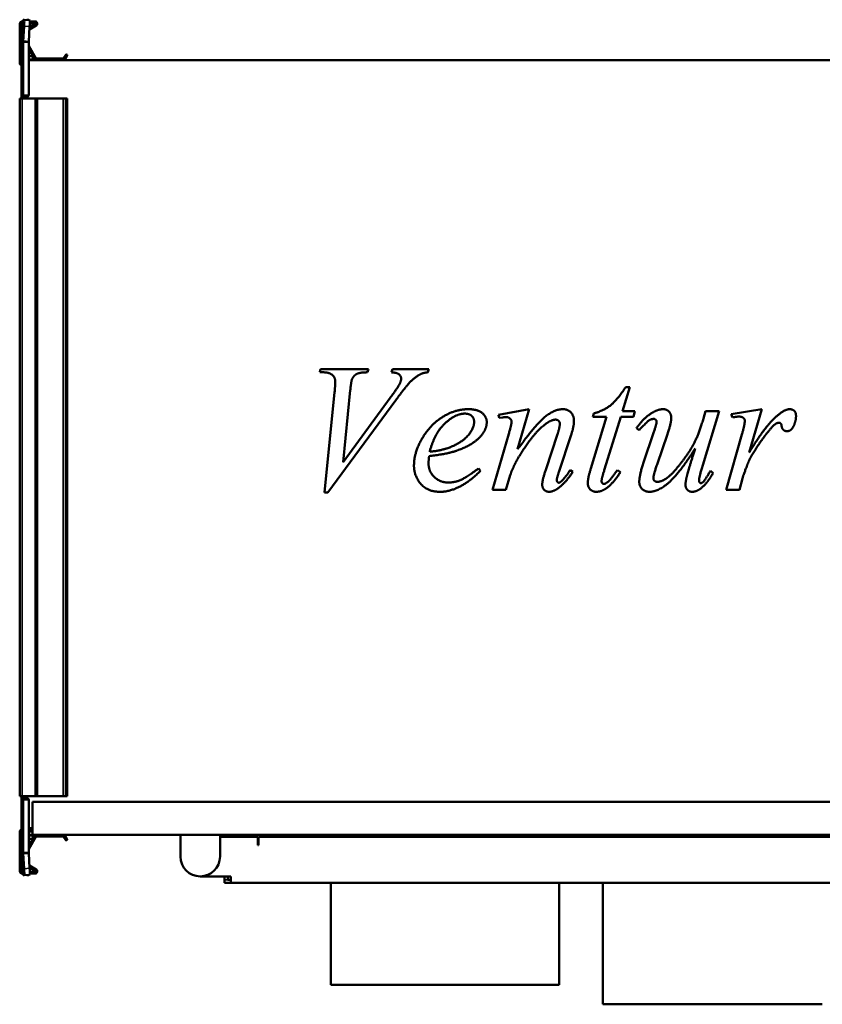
# Model space of a CAD drawing. Header units: millimetres. Extents: x 268 to 992, y 221 to 670.
# Tile 1 of 2: x 268 to 634, y 221 to 670. Entities that reach past the tile are written whole.
import ezdxf

# ---------------------------------------------------------------- set-up
doc = ezdxf.new("R2010")
doc.units = ezdxf.units.MM
doc.header["$LTSCALE"] = 3
doc.layers.add('Widoczne (ISO)', color=7, linetype='Continuous', lineweight=50)
doc.layers.add('Widoczne wąskie (ISO)', color=7, linetype='Continuous', lineweight=35)

msp = doc.modelspace()

# ---------------------------------------------------------------- linework, layer by layer
at = {"layer": 'Widoczne (ISO)'}
for p, q in [((269.4, 669.11), (269.8, 669.11)), ((269.8, 659.73), (269.8, 669.81)), ((269.81, 669.89), (270.24, 669.88)), ((270.24, 669.88), (272.73, 669.73)), ((271.42, 669.81), (272.3, 669.81)), ((272.8, 669.11), (275.2, 669.11)), ((268.2, 650.11), (268.2, 667.91)), ((269, 656.31), (269, 668.31)), ((269, 668.31), (269.3, 668.31)), ((269.8, 668.31), (269.3, 668.31)), ((270.24, 666.88), (269.81, 659.97)), ((272.3, 659.81), (272.73, 666.73)), ((275.7, 667.24), (272.65, 665.48)), ((272.71, 666.44), (275.3, 667.93)), ((275.2, 668.31), (272.8, 668.31)), ((269.8, 659.73), (269.8, 635.51)), ((271.2, 659.73), (269.8, 659.73)), ((269.81, 659.97), (271.2, 659.88)), ((271.2, 659.88), (272.3, 659.81)), ((272.3, 659.73), (271.2, 659.73)), ((272.3, 635.52), (272.3, 659.73)), ((269, 655.81), (269, 656.31)), ((269, 652.75), (269, 655.81)), ((269, 655.81), (269.3, 655.81)), ((269.72, 655.57), (269.8, 655.8)), ((274.9, 651.91), (272.3, 656.41)), ((272.33, 657.97), (275.59, 652.31)), ((269.06, 652.73), (269, 652.75)), ((269, 651.51), (269, 651.41)), ((269.07, 651.41), (269, 651.41)), ((269, 651.41), (269, 648.41)), ((269.06, 652.69), (269.06, 652.7)), ((272.3, 653.31), (273.4, 653.31)), ((273.4, 651.71), (272.3, 651.71)), ((987.7, 651.41), (272.3, 651.41)), ((275.77, 652.21), (288.06, 652.21)), ((288.24, 652.31), (289.18, 653.93)), ((289.87, 653.53), (288.93, 651.91)), ((289.45, 654.01), (289.8, 653.81)), ((269, 635.31), (269, 648.41)), ((269.06, 635.51), (269.06, 648.31)), ((269.4, 633.91), (268.2, 633.91)), ((268.2, 633.91), (268.2, 315.91)), ((269, 634.81), (269, 635.31)), ((269, 635.31), (269.3, 635.31)), ((269, 634.81), (269, 633.91)), ((269, 634.81), (269.3, 634.81)), ((269.8, 635.31), (269.3, 635.31)), ((269.4, 633.91), (275.2, 633.91)), ((269.8, 634.81), (269.8, 635.51)), ((269.8, 634.81), (271.5, 634.81)), ((271.5, 634.82), (271.5, 634.81)), ((271.5, 634.82), (271.6, 634.82)), ((271.5, 633.91), (271.5, 634.81)), ((276.2, 633.91), (275.2, 633.91)), ((276.2, 633.91), (288.06, 633.91)), ((276.2, 633.91), (276.2, 315.91)), ((288.06, 633.91), (288.24, 633.91)), ((288.24, 633.91), (289.18, 633.91)), ((289.45, 633.91), (289.18, 633.91)), ((289.45, 633.91), (289.8, 633.91)), ((289.9, 633.91), (289.8, 633.91)), ((289.9, 633.91), (289.9, 315.91)), ((404.94, 509.17), (405.35, 510.65)), ((406.43, 509.17), (404.94, 509.17)), ((405.35, 510.65), (427.1, 510.65)), ((427.1, 510.65), (426.65, 509.17)), ((437.66, 509.17), (438.15, 510.65)), ((438.15, 510.65), (454.64, 510.65)), ((454.64, 510.65), (454.24, 509.17)), ((407.19, 454.39), (411.73, 500.18)), ((418.87, 500.99), (415.59, 468.19)), ((546.22, 502.47), (542.94, 491.42)), ((544.42, 502.47), (546.22, 502.47)), ((439.63, 496.5), (408.67, 454.39)), ((415.59, 468.19), (437.07, 497.49)), ((486.41, 489.85), (500.39, 492.36)), ((486.77, 488.36), (486.41, 489.85)), ((500.39, 492.36), (495.13, 474.08)), ((529.41, 488.81), (529.82, 490.43)), ((542.94, 491.42), (548.56, 491.42)), ((548.56, 491.42), (547.88, 488.81)), ((586.93, 491.42), (579.52, 466.89)), ((579.83, 488.05), (580.77, 491.42)), ((580.77, 491.42), (586.93, 491.42)), ((592.5, 490.12), (606.39, 492.36)), ((593.04, 488.63), (592.5, 490.12)), ((606.39, 492.36), (600.73, 472.64)), ((488.25, 488.59), (486.77, 488.36)), ((528.52, 465.36), (535.61, 488.81)), ((535.61, 488.81), (529.41, 488.81)), ((542.13, 488.81), (534.76, 464.95)), ((547.88, 488.81), (542.13, 488.81)), ((483.76, 455.65), (491.08, 481.09)), ((507.94, 464.73), (513.33, 481.04)), ((519.53, 480.64), (513.91, 463.7)), ((550.53, 482.79), (549.27, 483.69)), ((552.73, 468.59), (556.96, 481.13)), ((563.29, 480.55), (558.85, 467.61)), ((590.12, 455.65), (597.35, 480.86)), ((477.38, 465.4), (478.19, 464.23)), ((491.8, 462.35), (489.83, 455.65)), ((519.03, 464.5), (520.29, 463.74)), ((540.65, 464.64), (542, 463.65)), ((582.98, 464.19), (584.19, 463.25)), ((597.62, 460.77), (596.32, 455.65)), ((408.67, 454.39), (407.19, 454.39)), ((489.83, 455.65), (483.76, 455.65)), ((596.32, 455.65), (590.12, 455.65)), ((269.4, 315.91), (268.2, 315.91)), ((269, 315.91), (269, 315.01)), ((269, 314.51), (269, 315.01)), ((269, 315.01), (269.3, 315.01)), ((269, 301.41), (269, 314.51)), ((269, 314.51), (269.3, 314.51)), ((269.06, 301.51), (269.06, 314.31)), ((269.3, 314.51), (269.8, 314.51)), ((269.4, 315.91), (275.2, 315.91)), ((269.8, 314.31), (269.8, 315.01)), ((271.5, 315.01), (269.8, 315.01)), ((269.8, 314.31), (269.8, 290.08)), ((271.5, 315.01), (271.5, 315.91)), ((271.5, 315.01), (271.5, 315)), ((271.6, 315), (271.5, 315)), ((272.3, 290.08), (272.3, 314.3)), ((276.2, 315.91), (275.2, 315.91)), ((276.2, 315.91), (288.06, 315.91)), ((288.06, 315.91), (288.24, 315.91)), ((288.24, 315.91), (289.18, 315.91)), ((289.45, 315.91), (289.18, 315.91)), ((289.45, 315.91), (289.8, 315.91)), ((289.9, 315.91), (289.8, 315.91)), ((274, 313.41), (986, 313.41)), ((274, 313.41), (274, 298.41)), ((269.06, 301.41), (269, 301.41)), ((274, 301.41), (272.3, 301.41)), ((274, 300.71), (272.3, 300.71)), ((268.2, 299.71), (268.2, 281.91)), ((269, 299.91), (269.07, 299.91)), ((269, 299.91), (269, 298.41)), ((269.07, 298.41), (269, 298.41)), ((269, 298.31), (269, 298.41)), ((269, 297.07), (269.06, 297.09)), ((269, 294.01), (269, 297.07)), ((269.06, 297.12), (269.06, 297.12)), ((269.71, 298.41), (269.71, 298.41)), ((269.71, 298.11), (269.71, 298.11)), ((272.3, 299.91), (274, 299.91)), ((274, 298.41), (272.3, 298.41)), ((273.4, 298.11), (272.3, 298.11)), ((274.9, 297.91), (272.3, 293.4)), ((272.3, 296.51), (273.4, 296.51)), ((272.33, 291.85), (275.59, 297.51)), ((274, 298.41), (986, 298.41)), ((275.77, 297.61), (288.06, 297.61)), ((288.24, 297.51), (289.18, 295.88)), ((289.87, 296.28), (288.93, 297.91)), ((341.5, 298.41), (341.5, 296.91)), ((341.5, 288.41), (341.5, 296.91)), ((359.5, 296.91), (359.5, 298.41)), ((359.5, 297.41), (376.7, 297.41)), ((359.5, 296.91), (359.5, 288.41)), ((376.7, 293.66), (376.7, 297.41)), ((841, 297.41), (377, 297.41)), ((377, 294.41), (377, 297.41)), ((534, 297.41), (534, 298.41)), ((269, 293.51), (269, 294.01)), ((269, 294.01), (269.3, 294.01)), ((269, 281.51), (269, 293.51)), ((269.72, 294.24), (269.8, 294.02)), ((289.45, 295.81), (289.8, 296.01)), ((377, 293.66), (376.7, 293.66)), ((377, 294.41), (377, 293.66)), ((269.8, 280.01), (269.8, 290.08)), ((269.8, 290.08), (271.2, 290.08)), ((271.2, 289.93), (269.81, 289.85)), ((269.81, 289.85), (270.24, 282.93)), ((271.2, 290.08), (272.3, 290.08)), ((272.3, 290), (271.2, 289.93)), ((272.73, 283.09), (272.3, 290)), ((275.7, 282.57), (272.65, 284.33)), ((272.71, 283.38), (275.3, 281.88)), ((269, 281.51), (269.3, 281.51)), ((269.3, 281.51), (269.8, 281.51)), ((269.4, 280.71), (269.8, 280.71)), ((270.24, 279.93), (269.81, 279.92)), ((270.24, 279.93), (272.73, 280.09)), ((272.3, 280.01), (271.42, 280.01)), ((275.2, 281.51), (272.8, 281.51)), ((272.8, 280.71), (275.2, 280.71)), ((364.5, 279.41), (350.5, 279.41)), ((361.5, 279.41), (361.5, 276.41)), ((363, 279.41), (363, 277.91)), ((364.5, 276.41), (364.5, 279.41)), ((364.5, 276.41), (361.5, 276.41)), ((364.5, 277.91), (363, 277.91)), ((853.5, 276.41), (364.5, 276.41)), ((410, 229.91), (410, 276.41)), ((514, 229.91), (514, 276.41)), ((534, 221.11), (534, 276.41)), ((410, 229.91), (514, 229.91)), ((634, 221.11), (534, 221.11))]:
    msp.add_line(p, q, dxfattribs=at)
for centre, radius, start, end in [((269.4, 667.91), 1.2, 90, 180), ((275.2, 668.11), 1, 300, 90), ((275.2, 668.11), 0.2, 300, 90), ((281, 651.47), 12, 160, 174.1375), ((269.3, 656.31), 0.5, 270, 0), ((272.5, 658.07), 0.2, 180, 210), ((269.2, 651.51), 0.2, 128.8292, 180), ((273.4, 652.51), 0.8, 270, 90), ((275.77, 652.41), 1, 210, 270), ((275.77, 652.41), 0.2, 210, 270), ((288.06, 652.41), 0.2, 270, 330), ((288.06, 652.41), 1, 270, 330), ((289.35, 653.83), 0.2, 60, 150), ((289.7, 653.63), 0.2, 330, 60), ((269.2, 650.11), 1, 180, 258.463), ((269.3, 635.31), 0.5, 270, 0), ((271.6, 635.52), 0.7, 359.1815, 0), ((269.3, 314.51), 0.5, 0, 90), ((271.6, 314.3), 0.7, 0, 0.8185), ((269.2, 299.71), 1, 97.8694, 180), ((269.2, 298.31), 0.2, 180, 231.1445), ((281, 298.34), 12, 185.8625, 200), ((273.4, 297.31), 0.8, 270, 90), ((275.77, 297.41), 1, 90, 150), ((275.77, 297.41), 0.2, 90, 150), ((288.06, 297.41), 1, 30, 90), ((288.06, 297.41), 0.2, 30, 90), ((289.7, 296.18), 0.2, 300, 30), ((269.3, 293.51), 0.5, 0, 90), ((272.5, 291.75), 0.2, 150, 180), ((289.35, 295.98), 0.2, 210, 300), ((350.5, 288.41), 9, 180, 0), ((269.4, 281.91), 1.2, 180, 270), ((275.2, 281.71), 1, 270, 60), ((275.2, 281.71), 0.2, 270, 60)]:
    msp.add_arc(centre, radius, start, end, dxfattribs=at)
for centre, major_axis, start_param, end_param in [((270.05, 666.89), (0.19, 2.99), 4.714295, 6.285092), ((272.54, 666.73), (0.19, 2.99), 4.714295, 6.283185), ((270.05, 282.93), (0.19, -2.99), 6.281279, 7.852075), ((272.54, 283.08), (0.19, -2.99), 0, 1.56889)]:
    msp.add_ellipse(centre, major_axis=major_axis, ratio=0.061628, start_param=start_param, end_param=end_param, dxfattribs=at)
for points, knots in [([(269.81, 669.89), (269.81, 669.88), (269.8, 669.86), (269.8, 669.84), (269.8, 669.82), (269.8, 669.81)], [0, 0, 0, 0, 0.01249515, 0.01249515, 0.0249903, 0.0249903, 0.0249903, 0.0249903]), ([(272.3, 669.81), (272.3, 669.8), (272.3, 669.8), (272.3, 669.8), (272.3, 669.79), (272.3, 669.79), (272.3, 669.79), (272.3, 669.78), (272.3, 669.78), (272.3, 669.78), (272.3, 669.77), (272.3, 669.77), (272.3, 669.77), (272.3, 669.76), (272.3, 669.76), (272.3, 669.76), (272.3, 669.76), (272.3, 669.75), (272.3, 669.75)], [0, 0, 0, 0, 0.001501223, 0.001501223, 0.001501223, 0.00300249, 0.00300249, 0.00300249, 0.004503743, 0.004503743, 0.004503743, 0.006004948, 0.006004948, 0.006004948, 0.007506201, 0.007506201, 0.007506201, 0.00845921, 0.00845921, 0.00845921, 0.00845921]), ([(269.8, 659.73), (269.8, 659.77), (269.8, 659.81), (269.8, 659.89), (269.81, 659.93), (269.81, 659.97)], [0, 0, 0, 0, 0.01249515, 0.01249515, 0.0249903, 0.0249903, 0.0249903, 0.0249903]), ([(272.3, 659.81), (272.3, 659.81), (272.3, 659.81), (272.3, 659.8), (272.3, 659.8), (272.3, 659.79), (272.3, 659.79), (272.3, 659.79), (272.3, 659.78), (272.3, 659.78), (272.3, 659.77), (272.3, 659.77), (272.3, 659.77), (272.3, 659.76), (272.3, 659.76), (272.3, 659.76), (272.3, 659.75), (272.3, 659.75), (272.3, 659.74), (272.3, 659.74), (272.3, 659.74), (272.3, 659.73)], [0, 0, 0, 0, 0.00150122, 0.00150122, 0.00150122, 0.00300249, 0.00300249, 0.00300249, 0.00450374, 0.00450374, 0.00450374, 0.00600495, 0.00600495, 0.00600495, 0.0075062, 0.0075062, 0.0075062, 0.00900747, 0.00900747, 0.00900747, 0.01050869, 0.01050869, 0.01050869, 0.01050869]), ([(269.06, 652.69), (269.06, 652.69), (269.06, 652.69), (269.06, 652.69), (269.06, 652.69), (269.06, 652.69)], [0.00000127, 0.00000127, 0.00000127, 0.00000127, 0.0077936, 0.0077936, 0.01558592, 0.01558592, 0.01558592, 0.01558592]), ([(269.06, 652.69), (269.07, 652.67), (269.07, 652.57), (269.07, 652.19), (269.07, 651.91), (269.07, 651.2), (269.07, 650.78), (269.07, 649.89), (269.07, 649.43), (269.06, 648.96)], [0.0000002, 0.0000002, 0.0000002, 0.0000002, 0.138614, 0.138614, 0.2902546, 0.2902546, 0.4411619, 0.4411619, 0.5810662, 0.5810662, 0.5810662, 0.5810662]), ([(269.06, 648.81), (269.06, 648.83), (269.06, 648.86), (269.06, 648.91), (269.06, 648.94), (269.06, 648.96)], [-0.01558465, -0.01558465, -0.01558465, -0.01558465, -0.00779233, -0.00779233, 0, 0, 0, 0]), ([(269.06, 648.31), (269.06, 648.39), (269.06, 648.47), (269.06, 648.64), (269.06, 648.72), (269.06, 648.81)], [0, 0, 0, 0, 0.02497584, 0.02497584, 0.04995141, 0.04995141, 0.04995141, 0.04995141]), ([(271.6, 634.82), (271.62, 634.82), (271.63, 634.82), (271.66, 634.82), (271.67, 634.82), (271.71, 634.82), (271.73, 634.83), (271.8, 634.84), (271.85, 634.86), (271.98, 634.92), (272.08, 634.99), (272.2, 635.14), (272.24, 635.22), (272.28, 635.34), (272.29, 635.39), (272.3, 635.46), (272.3, 635.48), (272.3, 635.51)], [0.5164602, 0.5164602, 0.5164602, 0.5164602, 0.521665, 0.521665, 0.5268699, 0.5268699, 0.5372796, 0.5372796, 0.558099, 0.558099, 0.5997379, 0.5997379, 0.6260553, 0.6260553, 0.6392139, 0.6392139, 0.6464865, 0.6464865, 0.6464865, 0.6464865]), ([(272.3, 314.31), (272.3, 314.33), (272.3, 314.36), (272.29, 314.43), (272.28, 314.47), (272.24, 314.59), (272.2, 314.67), (272.08, 314.82), (271.98, 314.89), (271.85, 314.95), (271.8, 314.97), (271.73, 314.98), (271.71, 314.99), (271.67, 314.99), (271.66, 314.99), (271.63, 315), (271.62, 315), (271.6, 315)], [0.902894, 0.902894, 0.902894, 0.902894, 0.9101665, 0.9101665, 0.9233252, 0.9233252, 0.9496425, 0.9496425, 0.9912814, 0.9912814, 1.0121009, 1.0121009, 1.0225106, 1.0225106, 1.0277154, 1.0277154, 1.0329203, 1.0329203, 1.0329203, 1.0329203]), ([(269.06, 301.01), (269.06, 301.09), (269.06, 301.17), (269.06, 301.34), (269.06, 301.42), (269.06, 301.51)], [0.00000127, 0.00000127, 0.00000127, 0.00000127, 0.02497637, 0.02497637, 0.04995171, 0.04995171, 0.04995171, 0.04995171]), ([(269.06, 301.01), (269.06, 300.98), (269.06, 300.95), (269.06, 300.9), (269.06, 300.88), (269.06, 300.85)], [0.00000127, 0.00000127, 0.00000127, 0.00000127, 0.0077936, 0.0077936, 0.01558592, 0.01558592, 0.01558592, 0.01558592]), ([(269.06, 300.85), (269.07, 300.39), (269.07, 299.93), (269.07, 299.04), (269.07, 298.62), (269.07, 297.91), (269.07, 297.62), (269.07, 297.25), (269.07, 297.14), (269.06, 297.12)], [0.0000002, 0.0000002, 0.0000002, 0.0000002, 0.138614, 0.138614, 0.2902546, 0.2902546, 0.4411619, 0.4411619, 0.5810662, 0.5810662, 0.5810662, 0.5810662]), ([(269.06, 297.12), (269.06, 297.12), (269.06, 297.12), (269.06, 297.12), (269.06, 297.12), (269.06, 297.12)], [-0.01558465, -0.01558465, -0.01558465, -0.01558465, -0.00779233, -0.00779233, 0, 0, 0, 0]), ([(269.81, 289.85), (269.81, 289.89), (269.8, 289.92), (269.8, 290), (269.8, 290.04), (269.8, 290.08)], [0, 0, 0, 0, 0.01249515, 0.01249515, 0.0249903, 0.0249903, 0.0249903, 0.0249903]), ([(272.3, 290.08), (272.3, 290.08), (272.3, 290.07), (272.3, 290.07), (272.3, 290.07), (272.3, 290.06), (272.3, 290.06), (272.3, 290.05), (272.3, 290.05), (272.3, 290.05), (272.3, 290.04), (272.3, 290.04), (272.3, 290.04), (272.3, 290.03), (272.3, 290.03), (272.3, 290.02), (272.3, 290.02), (272.3, 290.02), (272.3, 290.01), (272.3, 290.01), (272.3, 290), (272.3, 290)], [0, 0, 0, 0, 0.00150122, 0.00150122, 0.00150122, 0.00300249, 0.00300249, 0.00300249, 0.00450374, 0.00450374, 0.00450374, 0.00600495, 0.00600495, 0.00600495, 0.0075062, 0.0075062, 0.0075062, 0.00900747, 0.00900747, 0.00900747, 0.01050869, 0.01050869, 0.01050869, 0.01050869]), ([(269.8, 280.01), (269.8, 279.99), (269.8, 279.98), (269.8, 279.95), (269.81, 279.94), (269.81, 279.92)], [0, 0, 0, 0, 0.01249515, 0.01249515, 0.0249903, 0.0249903, 0.0249903, 0.0249903]), ([(272.3, 280.06), (272.3, 280.06), (272.3, 280.06), (272.3, 280.06), (272.3, 280.05), (272.3, 280.05), (272.3, 280.05), (272.3, 280.04), (272.3, 280.04), (272.3, 280.04), (272.3, 280.03), (272.3, 280.03), (272.3, 280.03), (272.3, 280.02), (272.3, 280.02), (272.3, 280.02), (272.3, 280.01), (272.3, 280.01), (272.3, 280.01)], [0.002049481, 0.002049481, 0.002049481, 0.002049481, 0.00300249, 0.00300249, 0.00300249, 0.004503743, 0.004503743, 0.004503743, 0.006004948, 0.006004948, 0.006004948, 0.007506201, 0.007506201, 0.007506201, 0.009007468, 0.009007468, 0.009007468, 0.010508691, 0.010508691, 0.010508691, 0.010508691])]:
    msp.add_open_spline(points, degree=3, knots=knots, dxfattribs=at)
for points, degree in [([(269.07, 651.55), (269.07, 651.59), (269.07, 651.63), (269.07, 651.66)], 3), ([(269.06, 635.31), (269.06, 635.37), (269.06, 635.44), (269.06, 635.51)], 3), ([(412.04, 504.9), (412.04, 506.74), (409.35, 509.17), (406.43, 509.17)], 2), ([(426.65, 509.17), (423.1, 509.12), (420.49, 507.73), (419.68, 506.07)], 2), ([(442.06, 506.29), (442.06, 507.37), (440.22, 508.99), (437.66, 509.17)], 2), ([(451.09, 508.41), (448.85, 507.33), (444.44, 503.06), (439.63, 496.5)], 2), ([(454.24, 509.17), (452.26, 508.99), (451.09, 508.41)], 2), ([(411.73, 500.18), (412.04, 503.69), (412.04, 504.9)], 2), ([(419.68, 506.07), (419.28, 505.17), (418.87, 500.99)], 2), ([(437.07, 497.49), (440.58, 502.25), (441.48, 504.09)], 2), ([(441.48, 504.09), (442.06, 505.35), (442.06, 506.29)], 2), ([(529.82, 490.43), (534.31, 491.65), (540.51, 496.5), (544.42, 502.47)], 2), ([(447.9, 466.66), (447.9, 472.73), (455.36, 485.35), (466.64, 492.36), (472.62, 492.36)], 2), ([(471.09, 490.34), (466.82, 490.34), (457.29, 481.53), (455.05, 472.95)], 2), ([(475.31, 486.52), (475.31, 488.23), (473.11, 490.34), (471.09, 490.34)], 2), ([(472.62, 492.36), (476.93, 492.36), (481.06, 488.86), (481.06, 486.48)], 2), ([(495.13, 474.08), (503.22, 485.26), (511.84, 492.36), (515.84, 492.36)], 2), ([(515.84, 492.36), (518, 492.36), (520.83, 489.4), (520.83, 487.06)], 2), ([(549.27, 483.69), (552.6, 488.41), (556.28, 490.61)], 2), ([(556.28, 490.61), (559.12, 492.36), (561.5, 492.36)], 2), ([(561.5, 492.36), (563.11, 492.36), (565.18, 490.07), (565.18, 488.32)], 2), ([(600.73, 472.64), (607.91, 484.77), (613.71, 489.62)], 2), ([(613.71, 489.62), (617.04, 492.36), (619.1, 492.36)], 2), ([(619.1, 492.36), (620.45, 492.36), (622.02, 490.79), (622.02, 489.26)], 2), ([(622.02, 489.26), (622.02, 486.61), (620.63, 484.19)], 2), ([(465.07, 475.29), (470.19, 477.54), (475.31, 483.74), (475.31, 486.52)], 2), ([(481.06, 486.48), (481.06, 483.11), (478.32, 480.05)], 2), ([(489.92, 488.77), (489.47, 488.77), (488.25, 488.59)], 2), ([(492.39, 486.57), (492.39, 487.42), (490.95, 488.77), (489.92, 488.77)], 2), ([(491.08, 481.09), (492.39, 485.62), (492.39, 486.57)], 2), ([(509.42, 486.61), (506.18, 484.81), (499.17, 476.41), (495.26, 469.9)], 2), ([(512.38, 487.6), (511.17, 487.6), (509.42, 486.61)], 2), ([(514.36, 485.76), (514.36, 486.57), (513.19, 487.6), (512.38, 487.6)], 2), ([(513.33, 481.04), (514.36, 484.1), (514.36, 485.76)], 2), ([(520.83, 487.06), (520.83, 484.64), (519.53, 480.64)], 2), ([(557.18, 487.92), (556.15, 487.92), (554.13, 486.7), (550.53, 482.79)], 2), ([(556.96, 481.13), (558.49, 485.62), (558.49, 486.75)], 2), ([(558.49, 486.75), (558.49, 487.2), (557.68, 487.92), (557.18, 487.92)], 2), ([(558.94, 459.25), (560.33, 459.25), (564.82, 461.9), (572.28, 471.15), (577.13, 479.24), (579.83, 488.05)], 2), ([(565.18, 488.32), (565.18, 486.12), (563.29, 480.55)], 2), ([(596.01, 488.99), (595.2, 488.99), (593.04, 488.63)], 2), ([(598.07, 488.36), (597.27, 488.99), (596.01, 488.99)], 2), ([(597.35, 480.86), (598.66, 485.26), (598.66, 487.11)], 2), ([(598.66, 487.11), (598.66, 487.87), (598.07, 488.36)], 2), ([(612.99, 485.85), (611.91, 485.26), (609.8, 482.66)], 2), ([(614.3, 486.16), (613.58, 486.16), (612.99, 485.85)], 2), ([(615.06, 485.85), (614.74, 486.16), (614.3, 486.16)], 2), ([(615.42, 484.81), (615.33, 485.58), (615.06, 485.85)], 2), ([(617.85, 482.34), (616.9, 482.34), (615.6, 483.56), (615.42, 484.81)], 2), ([(609.8, 482.66), (606.43, 478.7), (602.48, 472.37)], 2), ([(620.63, 484.19), (619.69, 482.34), (617.85, 482.34)], 2), ([(478.32, 480.05), (474.73, 476.05), (467.76, 473.58)], 2), ([(467.76, 473.58), (463.14, 471.92), (454.78, 470.98)], 2), ([(455.05, 472.95), (461.2, 473.63), (465.07, 475.29)], 2), ([(576.01, 474.39), (568.87, 463.11), (559.21, 454.71), (555.16, 454.71)], 2), ([(572.19, 461.54), (572.87, 464.32), (576.01, 474.39)], 2), ([(602.48, 472.37), (600.77, 469.67), (599.56, 466.3)], 2), ([(454.78, 470.98), (454.55, 468.95), (454.55, 467.61)], 2), ([(454.55, 467.61), (454.55, 464.01), (459.77, 458.93), (463.49, 458.93)], 2), ([(495.26, 469.9), (493.2, 466.44), (491.8, 462.35)], 2), ([(550.58, 459.25), (550.58, 462.3), (552.73, 468.59)], 2), ([(558.85, 467.61), (557, 462.35), (557, 460.95)], 2), ([(579.52, 466.89), (577.85, 461.4), (577.85, 459.97)], 2), ([(459.85, 454.71), (453.92, 454.71), (447.9, 462.17), (447.9, 466.66)], 2), ([(478.19, 464.23), (468.57, 454.71), (459.85, 454.71)], 2), ([(463.49, 458.93), (466.46, 458.93), (471.94, 461.31), (477.38, 465.4)], 2), ([(506.36, 458.03), (506.36, 460.01), (507.94, 464.73)], 2), ([(513.91, 463.7), (512.97, 460.77), (512.97, 460.15)], 2), ([(520.29, 463.74), (516.7, 458.44), (513.51, 456.24)], 2), ([(514.9, 459.34), (516.79, 461), (519.03, 464.5)], 2), ([(527.12, 458.66), (527.12, 460.86), (528.52, 465.36)], 2), ([(534.76, 464.95), (533.41, 460.86), (533.41, 459.65)], 2), ([(542, 463.65), (538.49, 458.26), (535.3, 456.15)], 2), ([(536.78, 459.65), (537.64, 460.46), (540.65, 464.64)], 2), ([(584.19, 463.25), (581.4, 458.3), (578.44, 456.1)], 2), ([(578.62, 458.66), (579.16, 458.66), (580.41, 459.83), (582.98, 464.19)], 2), ([(599.56, 466.3), (597.85, 461.72), (597.62, 460.77)], 2), ([(509.51, 454.71), (508.07, 454.71), (506.36, 456.51), (506.36, 458.03)], 2), ([(512.97, 460.15), (512.97, 459.61), (513.55, 458.84), (513.87, 458.84)], 2), ([(513.87, 458.84), (514.27, 458.84), (514.9, 459.34)], 2), ([(530.99, 454.71), (529.28, 454.71), (527.12, 456.91), (527.12, 458.66)], 2), ([(533.41, 459.65), (533.41, 459.02), (534, 458.3), (534.4, 458.3)], 2), ([(534.4, 458.3), (535.3, 458.3), (536.78, 459.65)], 2), ([(555.16, 454.71), (553.23, 454.71), (550.58, 457.27), (550.58, 459.25)], 2), ([(557, 460.95), (557, 460.15), (558.04, 459.25), (558.94, 459.25)], 2), ([(571.65, 457.9), (571.65, 459.29), (572.19, 461.54)], 2), ([(574.66, 454.71), (573.31, 454.71), (571.65, 456.51), (571.65, 457.9)], 2), ([(577.85, 459.97), (577.85, 459.29), (578.26, 458.66), (578.62, 458.66)], 2), ([(513.51, 456.24), (511.26, 454.71), (509.51, 454.71)], 2), ([(535.3, 456.15), (533.19, 454.71), (530.99, 454.71)], 2), ([(578.44, 456.1), (576.51, 454.71), (574.66, 454.71)], 2), ([(269.06, 314.31), (269.06, 314.37), (269.06, 314.44), (269.06, 314.51)], 3), ([(269.07, 298.26), (269.07, 298.31), (269.07, 298.36), (269.07, 298.41)], 3)]:
    msp.add_open_spline(points, degree=degree, dxfattribs=at)
at = {"layer": 'Widoczne wąskie (ISO)'}
for p, q in [((269.81, 669.89), (269.81, 659.97)), ((270.24, 669.88), (270.24, 669.88)), ((269.3, 668.31), (269.3, 656.31)), ((270.24, 666.88), (272.73, 666.73)), ((269, 656.31), (269.3, 656.31)), ((269.3, 656.31), (269.8, 656.31)), ((269.3, 656.31), (269.3, 655.81)), ((269.63, 655.31), (269.63, 655.31)), ((269.72, 648.31), (269.06, 648.31)), ((269.72, 635.31), (269.72, 648.31)), ((269.72, 648.31), (269.8, 648.31)), ((269.3, 635.31), (269.3, 634.81)), ((269.4, 633.91), (269.4, 315.91)), ((272.3, 635.51), (269.8, 635.51)), ((271.2, 634.81), (271.2, 633.91)), ((275.2, 633.91), (275.2, 315.91)), ((288.06, 633.91), (288.06, 315.91)), ((288.24, 633.91), (288.24, 315.91)), ((289.18, 633.91), (289.18, 315.91)), ((289.45, 633.91), (289.45, 315.91)), ((289.8, 633.91), (289.8, 315.91)), ((269.3, 315.01), (269.3, 314.51)), ((269.72, 301.51), (269.72, 314.51)), ((269.8, 314.31), (272.3, 314.31)), ((271.2, 315.91), (271.2, 315.01)), ((269.06, 301.51), (269.72, 301.51)), ((269.72, 301.51), (269.8, 301.51)), ((269, 293.51), (269.3, 293.51)), ((269.3, 294.01), (269.3, 293.51)), ((269.8, 293.51), (269.3, 293.51)), ((269.3, 293.51), (269.3, 281.51)), ((269.63, 294.51), (269.63, 294.51)), ((269.81, 289.85), (269.81, 279.92)), ((270.24, 282.93), (272.73, 283.09)), ((270.24, 279.93), (270.24, 279.93)), ((363, 277.91), (361.9, 277.91))]:
    msp.add_line(p, q, dxfattribs=at)
for centre, major_axis, ratio, start_param, end_param in [((280.99, 651.43), (-11.99, 0.38), 0.984885, 5.965377, 6.208164), ((269.65, 650.43), (-0.07, -5.14), 0.000062, 2.948989, 3.141593), ((280.99, 648.81), (-12, -0.07), 0.173121, 5.933196, 6.175982), ((269.65, 648.31), (0, 6.01), 0.012226, 4.712175, 4.90478), ((280.99, 301.01), (-12, 0.07), 0.173121, 0.107203, 0.349989), ((269.65, 301.51), (0, 6.01), 0.012225, 4.519998, 4.712603), ((280.99, 298.39), (-11.99, -0.38), 0.984885, 0.075022, 0.317808), ((269.65, 299.38), (-0.07, 5.14), 0.000062, 3.141593, 3.334197)]:
    msp.add_ellipse(centre, major_axis=major_axis, ratio=ratio, start_param=start_param, end_param=end_param, dxfattribs=at)
for points, knots in [([(269.71, 653.43), (269.71, 653.89), (269.71, 654.82), (269.72, 655.34), (269.72, 655.48)], [-0.0000125, -0.0000125, -0.0000125, -0.0000125, 0.083717, 0.1958357, 0.1958357, 0.1958357, 0.1958357]), ([(269.72, 649.46), (269.71, 650.74), (269.71, 652.15), (269.71, 653.27), (269.71, 653.43)], [-0.1965799, -0.1965799, -0.1965799, -0.1965799, -0.0284018, -0.0000125, -0.0000125, -0.0000125, -0.0000125]), ([(269.71, 296.39), (269.71, 296.84), (269.71, 298.06), (269.72, 299.5), (269.72, 300.36)], [-0.0000125, -0.0000125, -0.0000125, -0.0000125, 0.083717, 0.1958357, 0.1958357, 0.1958357, 0.1958357]), ([(269.72, 294.33), (269.71, 294.55), (269.71, 295.2), (269.71, 296.23), (269.71, 296.39)], [-0.1965799, -0.1965799, -0.1965799, -0.1965799, -0.0284018, -0.0000125, -0.0000125, -0.0000125, -0.0000125])]:
    msp.add_open_spline(points, degree=3, knots=knots, dxfattribs=at)

doc.saveas('drawing.dxf')
